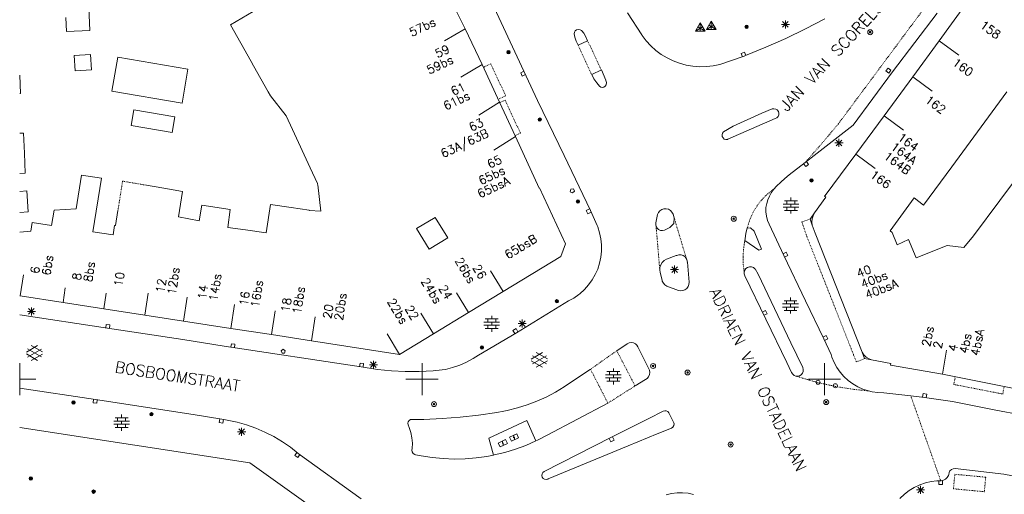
# Model space of a CAD drawing. Header units: millimetres. Extents: x 135944 to 142000, y 454200 to 456692.
# Tile 212 of 220: x 138000 to 138122, y 454936 to 454995. Entities that reach past the tile are written whole.
import ezdxf
from ezdxf.enums import TextEntityAlignment as Align

# ---------------------------------------------------------------- set-up
doc = ezdxf.new("R2010")
doc.units = ezdxf.units.MM
for name, pattern in [('TotaalGBKN2013X$0$DASHED', [0.75, 0.5, -0.25]), ('TotaalGBKN2013X$0$DIVIDE', [1.25, 0.5, -0.25, 0, -0.25, 0, -0.25]), ('TotaalGBKN2013X$0$DOT', [0.25, 0, -0.25]), ('TotaalGBKN2013X$0$HIDDEN', [0.375, 0.25, -0.125])]:
    doc.linetypes.add(name, pattern=pattern)
doc.layers.get('0').update_dxf_attribs({"color": 251})
doc.layers.add('TotaalGBKN2013X$0$GBKN binnenstad 2009$0$SEMANT_ SYMB_', color=251, linetype='Continuous')
doc.styles.add('TotaalGBKN2013X$0$TXT', font='txt.shx')

# ---------------------------------------------------------------- blocks, each defined once
blk = doc.blocks.new('TotaalGBKN2013X$0$A$C7E336BC7')
at = {"linetype": 'Continuous', "lineweight": 0}
for p, q in [((138036243, 455000000), (138026196, 454994061)), ((138057215, 455000000), (138064338, 454984659)), ((138055340, 454993559), (138052985, 454998313)), ((138008710, 454993351), (138008534, 454997181)), ((138114263, 454992080), (138117634, 454996752)), ((138075520, 454995540), (138077290, 454992840)), ((138113988, 454995513), (138108449, 454988206)), ((138005746, 454994993), (138005826, 454993242)), ((138083953, 454993275), (138084553, 454994315)), ((138083953, 454993275), (138084553, 454994315)), ((138084553, 454994315), (138085153, 454993275)), ((138084553, 454993275), (138084553, 454994315)), ((138084553, 454994315), (138085153, 454993275)), ((138084553, 454993275), (138084553, 454994315)), ((138085329, 454993496), (138085929, 454994536)), ((138085329, 454993496), (138085929, 454994536)), ((138085929, 454994536), (138086529, 454993496)), ((138085929, 454993496), (138085929, 454994536)), ((138085929, 454994536), (138086529, 454993496)), ((138085929, 454993496), (138085929, 454994536)), ((138094788, 454993757), (138095496, 454994465)), ((138095496, 454993757), (138094788, 454994465)), ((138095142, 454993611), (138095142, 454994611)), ((138097638, 454993568), (138100058, 454994824)), ((138005826, 454993242), (138008710, 454993351)), ((138026196, 454994061), (138028762, 454989505)), ((138055339, 454993559), (138052789, 454992069)), ((138057466, 454989119), (138055340, 454993559)), ((138068916, 454992946), (138068940, 454993146)), ((138068940, 454993146), (138069039, 454993321)), ((138069039, 454993321), (138069192, 454993442)), ((138069192, 454993442), (138069409, 454993489)), ((138069409, 454993489), (138069629, 454993457)), ((138069629, 454993457), (138069824, 454993349)), ((138069824, 454993349), (138069850, 454993327)), ((138069850, 454993327), (138070080, 454993039)), ((138070080, 454993039), (138070263, 454992719)), ((138084853, 454993795), (138083953, 454993276)), ((138084853, 454993795), (138083953, 454993276)), ((138083953, 454993275), (138085153, 454993275)), ((138083953, 454993275), (138085153, 454993275)), ((138084253, 454993795), (138085153, 454993276)), ((138084253, 454993795), (138085153, 454993276)), ((138086229, 454994016), (138085329, 454993497)), ((138086229, 454994016), (138085329, 454993497)), ((138085329, 454993496), (138086529, 454993496)), ((138085329, 454993496), (138086529, 454993496)), ((138085629, 454994016), (138086529, 454993497)), ((138085629, 454994016), (138086529, 454993497)), ((138094642, 454994111), (138095642, 454994111)), ((138095182, 454992384), (138097638, 454993568)), ((138068984, 454992540), (138068916, 454992946)), ((138069143, 454992016), (138068984, 454992540)), ((138069376, 454991522), (138069143, 454992016)), ((138070566, 454992078), (138069376, 454991522)), ((138070263, 454992719), (138070566, 454992078)), ((138077290, 454992840), (138077349, 454992753)), ((138077349, 454992753), (138077855, 454992078)), ((138077855, 454992078), (138078424, 454991455)), ((138092692, 454991272), (138095182, 454992384)), ((138114263, 454992080), (138110977, 454987577)), ((138114263, 454992080), (138116681, 454990305)), ((138078424, 454991455), (138079049, 454990888)), ((138079049, 454990888), (138079725, 454990382)), ((138090171, 454990234), (138092692, 454991272)), ((138006784, 454990229), (138008781, 454990393)), ((138006888, 454988341), (138006784, 454990229)), ((138008781, 454990393), (138008911, 454988469)), ((138011458, 454985794), (138012185, 454990052)), ((138012185, 454990052), (138020909, 454988563)), ((138029055, 454988985), (138028762, 454989505)), ((138079725, 454990382), (138080445, 454989943)), ((138080445, 454989943), (138081204, 454989575)), ((138081204, 454989575), (138081995, 454989279)), ((138086990, 454989150), (138090010, 454990170)), ((138090010, 454990170), (138090171, 454990234)), ((138008911, 454988469), (138006888, 454988341)), ((138020909, 454988563), (138020182, 454984305)), ((138030886, 454985736), (138029055, 454988985)), ((138057466, 454989119), (138054810, 454987553)), ((138057466, 454989119), (138059607, 454984446)), ((138072272, 454988458), (138071071, 454987879)), ((138072272, 454988458), (138072842, 454987166)), ((138081995, 454989279), (138082810, 454989060)), ((138082810, 454989060), (138083642, 454988919)), ((138083642, 454988919), (138084483, 454988857)), ((138084483, 454988857), (138085327, 454988875)), ((138085327, 454988875), (138086165, 454988973)), ((138086165, 454988973), (138086990, 454989150)), ((138108449, 454988206), (138103551, 454981592)), ((138000000, 454987797), (138000111, 454985511)), ((138071355, 454987334), (138071071, 454987879)), ((138071708, 454986831), (138071355, 454987334)), ((138072842, 454987166), (138072849, 454987145)), ((138072849, 454987145), (138072894, 454986876)), ((138110977, 454987577), (138107398, 454982745)), ((138110976, 454987578), (138113394, 454985803)), ((138020182, 454984305), (138011458, 454985794)), ((138031171, 454985230), (138030886, 454985736)), ((138072062, 454986437), (138071708, 454986831)), ((138072217, 454986322), (138072062, 454986437)), ((138072404, 454986279), (138072217, 454986322)), ((138072594, 454986315), (138072404, 454986279)), ((138072753, 454986424), (138072594, 454986315)), ((138072854, 454986588), (138072753, 454986424)), ((138072860, 454986605), (138072854, 454986588)), ((138072894, 454986876), (138072860, 454986605)), ((138122676, 454985737), (138119465, 454981360)), ((138000111, 454985511), (138000000, 454985505)), ((138031171, 454985230), (138033131, 454982742)), ((138064338, 454984659), (138067660, 454977830)), ((138013844, 454981564), (138014172, 454983486)), ((138014172, 454983486), (138019278, 454982615)), ((138059607, 454984446), (138057053, 454982832)), ((138061591, 454980160), (138059607, 454984446)), ((138092229, 454983064), (138093503, 454983599)), ((138093503, 454983599), (138093723, 454983635)), ((138093723, 454983635), (138093942, 454983592)), ((138093942, 454983592), (138094131, 454983475)), ((138094131, 454983475), (138094268, 454983299)), ((138094268, 454983299), (138094335, 454983087)), ((138019278, 454982615), (138018950, 454980693)), ((138033131, 454982742), (138033910, 454981049)), ((138093876, 454982405), (138087994, 454979830)), ((138088641, 454981473), (138092229, 454983064)), ((138094077, 454982500), (138093876, 454982405)), ((138094233, 454982660), (138094077, 454982500)), ((138094322, 454982864), (138094233, 454982660)), ((138094335, 454983087), (138094322, 454982864)), ((138107398, 454982745), (138103875, 454977980)), ((138107398, 454982745), (138109816, 454980970)), ((138018950, 454980693), (138013844, 454981564)), ((138033910, 454981049), (138036109, 454976269)), ((138087444, 454980743), (138088641, 454981473)), ((138103551, 454981592), (138097592, 454976934)), ((138119465, 454981360), (138115839, 454976418)), ((138000491, 454980611), (138000000, 454980582)), ((138000586, 454978111), (138000491, 454980611)), ((138061591, 454980160), (138058919, 454978496)), ((138061591, 454980160), (138064554, 454973759)), ((138087265, 454980378), (138087319, 454980578)), ((138087290, 454980172), (138087265, 454980378)), ((138087390, 454979990), (138087290, 454980172)), ((138087319, 454980578), (138087444, 454980743)), ((138087551, 454979860), (138087390, 454979990)), ((138087750, 454979799), (138087551, 454979860)), ((138087956, 454979818), (138087750, 454979799)), ((138087994, 454979830), (138087956, 454979818)), ((138101447, 454979028), (138102155, 454979736)), ((138102155, 454979028), (138101447, 454979736)), ((138101801, 454978882), (138101801, 454979882)), ((138101301, 454979382), (138102301, 454979382)), ((138000586, 454978111), (138000681, 454975611)), ((138070910, 454970970), (138067660, 454977830)), ((138103875, 454977980), (138100068, 454972837)), ((138103875, 454977980), (138106293, 454976205)), ((138036996, 454974342), (138036109, 454976269)), ((138097592, 454976934), (138095621, 454975391)), ((138115839, 454976418), (138112317, 454971618)), ((138125359, 454977042), (138118519, 454967811)), ((138000681, 454975611), (138000000, 454975565)), ((138007012, 454971192), (138007668, 454975358)), ((138007668, 454975358), (138010153, 454974987)), ((138010153, 454974987), (138009082, 454968341)), ((138095079, 454974965), (138094561, 454974511)), ((138095621, 454975391), (138095079, 454974965)), ((138015489, 454974162), (138017901, 454973751)), ((138017901, 454973751), (138020249, 454973350)), ((138037021, 454974247), (138036996, 454974342)), ((138037031, 454974163), (138037021, 454974247)), ((138037433, 454970878), (138037031, 454974163)), ((138064554, 454973759), (138064598, 454973783)), ((138064598, 454973783), (138067828, 454966821)), ((138093693, 454973628), (138093531, 454973421)), ((138094017, 454973995), (138093693, 454973628)), ((138094561, 454974511), (138094017, 454973995)), ((138000901, 454973401), (138000000, 454973333)), ((138001041, 454970801), (138000901, 454973401)), ((138020249, 454973350), (138019750, 454970193)), ((138092971, 454972321), (138092820, 454971860)), ((138093149, 454972748), (138092971, 454972321)), ((138093361, 454973159), (138093149, 454972748)), ((138093531, 454973421), (138093361, 454973159)), ((138095831, 454972182), (138095831, 454972582)), ((138100165, 454972634), (138098770, 454970681)), ((138100068, 454972837), (138100009, 454972757)), ((138100009, 454972757), (138100165, 454972634)), ((138111151, 454972566), (138108151, 454968426)), ((138112317, 454971618), (138111151, 454972566)), ((138004291, 454971031), (138003953, 454969127)), ((138007012, 454971192), (138004291, 454971031)), ((138022621, 454971640), (138022285, 454969682)), ((138026156, 454971117), (138022621, 454971640)), ((138025845, 454968846), (138026156, 454971117)), ((138031145, 454971725), (138030638, 454968207)), ((138033724, 454971340), (138031145, 454971725)), ((138033724, 454971340), (138035955, 454971007)), ((138035955, 454971007), (138035950, 454970973)), ((138079549, 454970937), (138079782, 454971097)), ((138079782, 454971097), (138080051, 454971186)), ((138080051, 454971186), (138080334, 454971197)), ((138080334, 454971197), (138080609, 454971128)), ((138080609, 454971128), (138080854, 454970986)), ((138092726, 454971332), (138092712, 454970795)), ((138092820, 454971860), (138092726, 454971332)), ((138094851, 454971782), (138096811, 454971782)), ((138094851, 454971382), (138096811, 454971382)), ((138095031, 454972182), (138096631, 454972182)), ((138095331, 454971782), (138095331, 454972182)), ((138095331, 454970982), (138095331, 454971382)), ((138095831, 454971382), (138095831, 454971782)), ((138096331, 454971782), (138096331, 454972182)), ((138096331, 454970982), (138096331, 454971382)), ((138000000, 454970733), (138001041, 454970801)), ((138011897, 454969100), (138012208, 454970959)), ((138022285, 454969682), (138019750, 454970193)), ((138037433, 454970878), (138035950, 454970973)), ((138051617, 454970114), (138049307, 454968725)), ((138053205, 454967573), (138051617, 454970114)), ((138071750, 454969110), (138070910, 454970970)), ((138079040, 454969430), (138079257, 454970458)), ((138079257, 454970458), (138079369, 454970718)), ((138079369, 454970718), (138079549, 454970937)), ((138080854, 454970986), (138081049, 454970781)), ((138081049, 454970781), (138081180, 454970530)), ((138081180, 454970530), (138081329, 454970043)), ((138081290, 454969350), (138081329, 454970043)), ((138092712, 454970795), (138092777, 454970262)), ((138092777, 454970262), (138092921, 454969744)), ((138095031, 454970982), (138096631, 454970982)), ((138095831, 454970582), (138095831, 454970982)), ((138098220, 454969912), (138098770, 454970681)), ((138098220, 454969912), (138098483, 454969151)), ((138098437, 454969548), (138098471, 454969945)), ((138098471, 454969945), (138098584, 454970328)), ((138098584, 454970328), (138098770, 454970681)), ((138001551, 454969496), (138001366, 454968389)), ((138003953, 454969127), (138001551, 454969496)), ((138011603, 454967955), (138011798, 454969115)), ((138011798, 454969115), (138011897, 454969100)), ((138028075, 454968586), (138025845, 454968846)), ((138030638, 454968207), (138028075, 454968586)), ((138049307, 454968725), (138050888, 454966162)), ((138071818, 454968940), (138071750, 454969110)), ((138072055, 454968212), (138071818, 454968940)), ((138079025, 454969181), (138079040, 454969430)), ((138079078, 454968969), (138079025, 454969181)), ((138079078, 454968969), (138079194, 454968770)), ((138079194, 454968770), (138079379, 454968602)), ((138079379, 454968602), (138079607, 454968500)), ((138080100, 454968530), (138080790, 454968870)), ((138080790, 454968870), (138081290, 454969350)), ((138090411, 454968792), (138090230, 454968136)), ((138090824, 454968829), (138090411, 454968792)), ((138091251, 454968394), (138090824, 454968829)), ((138092921, 454969744), (138093140, 454969254)), ((138093140, 454969254), (138094941, 454965376)), ((138098483, 454969151), (138098437, 454969548)), ((138098828, 454968160), (138098483, 454969151)), ((138000000, 454968277), (138001366, 454968389)), ((138009082, 454968341), (138011603, 454967955)), ((138050888, 454966162), (138053205, 454967573)), ((138072215, 454967463), (138072055, 454968212)), ((138072296, 454966702), (138072215, 454967463)), ((138079607, 454968500), (138079856, 454968475)), ((138079856, 454968475), (138080100, 454968530)), ((138090127, 454967462), (138090111, 454967241)), ((138090230, 454968136), (138090127, 454967462)), ((138092174, 454966167), (138091251, 454968394)), ((138104671, 454953340), (138098828, 454968160)), ((138108417, 454968232), (138108151, 454968426)), ((138109033, 454966719), (138108417, 454968232)), ((138110449, 454967380), (138109033, 454966719)), ((138111384, 454965081), (138110449, 454967380)), ((138118519, 454967811), (138117322, 454966374)), ((138067828, 454966821), (138067236, 454965263)), ((138072297, 454965937), (138072296, 454966702)), ((138090111, 454967241), (138091845, 454966031)), ((138091845, 454966031), (138092174, 454966167)), ((138111384, 454965081), (138115227, 454966630)), ((138115227, 454966630), (138117322, 454966374)), ((138067236, 454965263), (138060067, 454960905)), ((138072060, 454964427), (138072218, 454965176)), ((138072218, 454965176), (138072297, 454965937)), ((138080350, 454964930), (138080062, 454964746)), ((138081570, 454965360), (138080350, 454964930)), ((138081633, 454965389), (138081570, 454965360)), ((138081902, 454965458), (138081633, 454965389)), ((138082179, 454965448), (138081902, 454965458)), ((138082442, 454965360), (138082179, 454965448)), ((138082669, 454965200), (138082442, 454965360)), ((138082841, 454964983), (138082669, 454965200)), ((138082915, 454964823), (138082841, 454964983)), ((138094941, 454965376), (138097643, 454959733)), ((138071515, 454962999), (138071825, 454963699)), ((138071825, 454963699), (138072060, 454964427)), ((138079525, 454963586), (138079526, 454963678)), ((138079549, 454963878), (138079526, 454963678)), ((138079650, 454964205), (138079549, 454963878)), ((138079824, 454964499), (138079650, 454964205)), ((138080062, 454964746), (138079824, 454964499)), ((138081026, 454963266), (138081734, 454963974)), ((138081734, 454963266), (138081026, 454963974)), ((138081380, 454963120), (138081380, 454964120)), ((138082970, 454964550), (138082915, 454964823)), ((138082970, 454964550), (138083170, 454962050)), ((138090238, 454963760), (138090092, 454963558)), ((138090440, 454963905), (138090238, 454963760)), ((138090677, 454963979), (138090440, 454963905)), ((138090926, 454963975), (138090677, 454963979)), ((138091161, 454963892), (138090926, 454963975)), ((138091357, 454963740), (138091161, 454963892)), ((138091391, 454963701), (138091357, 454963740)), ((138091767, 454963066), (138091391, 454963701)), ((138000049, 454960348), (138000453, 454962967)), ((138060067, 454960905), (138058514, 454963472)), ((138071134, 454962335), (138071515, 454962999)), ((138079570, 454963250), (138079525, 454963586)), ((138079820, 454962290), (138079570, 454963250)), ((138080880, 454963620), (138081880, 454963620)), ((138090092, 454963558), (138090017, 454963321)), ((138090019, 454963083), (138090017, 454963321)), ((138090092, 454962857), (138090019, 454963083)), ((138095310, 454952090), (138090092, 454962857)), ((138095830, 454954530), (138091767, 454963066)), ((138005385, 454959527), (138005665, 454961346)), ((138070175, 454961145), (138070686, 454961715)), ((138070686, 454961715), (138071134, 454962335)), ((138079849, 454962194), (138079820, 454962290)), ((138079982, 454961935), (138079849, 454962194)), ((138080181, 454961722), (138079982, 454961935)), ((138080430, 454961570), (138080181, 454961722)), ((138081850, 454961040), (138080430, 454961570)), ((138082878, 454961279), (138082652, 454961110)), ((138083047, 454961505), (138082878, 454961279)), ((138083148, 454961769), (138083047, 454961505)), ((138083170, 454962050), (138083148, 454961769)), ((138000000, 454960356), (138000049, 454960348)), ((138000049, 454960348), (138005385, 454959527)), ((138010461, 454958744), (138010761, 454960691)), ((138015543, 454957962), (138015966, 454960709)), ((138020344, 454957222), (138020801, 454960188)), ((138055749, 454958280), (138054261, 454960740)), ((138055749, 454958280), (138060067, 454960905)), ((138068180, 454959720), (138068851, 454960090)), ((138068851, 454960090), (138069480, 454960529)), ((138069480, 454960529), (138069608, 454960631)), ((138069608, 454960631), (138070175, 454961145)), ((138082106, 454960989), (138081850, 454961040)), ((138082387, 454961011), (138082106, 454960989)), ((138082652, 454961110), (138082387, 454961011)), ((138095777, 454959752), (138095777, 454960152)), ((138001107, 454958078), (138001815, 454958786)), ((138001815, 454958078), (138001107, 454958786)), ((138001461, 454957932), (138001461, 454958932)), ((138005385, 454959527), (138010461, 454958744)), ((138026250, 454956312), (138026707, 454959278)), ((138061720, 454955780), (138068180, 454959720)), ((138094797, 454959352), (138096757, 454959352)), ((138094797, 454958952), (138096757, 454958952)), ((138094977, 454959752), (138096577, 454959752)), ((138095277, 454959352), (138095277, 454959752)), ((138095277, 454958552), (138095277, 454958952)), ((138095777, 454958952), (138095777, 454959352)), ((138096277, 454959352), (138096277, 454959752)), ((138096277, 454958552), (138096277, 454958952)), ((138097643, 454959733), (138099910, 454955020)), ((138000000, 454958015), (138010921, 454956331)), ((138000961, 454958432), (138001961, 454958432)), ((138010461, 454958744), (138015543, 454957962)), ((138015543, 454957962), (138020344, 454957222)), ((138031296, 454955534), (138031753, 454958500)), ((138036263, 454954769), (138036720, 454957735)), ((138051403, 454955628), (138049850, 454958195)), ((138051398, 454955636), (138055749, 454958280)), ((138058649, 454957494), (138058649, 454957894)), ((138094977, 454958552), (138096577, 454958552)), ((138095777, 454958152), (138095777, 454958552)), ((138010921, 454956331), (138020251, 454954921)), ((138020344, 454957222), (138026250, 454956312)), ((138057669, 454957094), (138059629, 454957094)), ((138057669, 454956694), (138059629, 454956694)), ((138057849, 454957494), (138059449, 454957494)), ((138058149, 454957094), (138058149, 454957494)), ((138058149, 454956294), (138058149, 454956694)), ((138058649, 454956694), (138058649, 454957094)), ((138059149, 454957094), (138059149, 454957494)), ((138059149, 454956294), (138059149, 454956694)), ((138061940, 454956920), (138062940, 454956920)), ((138062086, 454956566), (138062794, 454957274)), ((138062794, 454956566), (138062086, 454957274)), ((138062440, 454956420), (138062440, 454957420)), ((138026250, 454956312), (138031296, 454955534)), ((138031296, 454955534), (138036263, 454954769)), ((138047201, 454953085), (138045648, 454955652)), ((138047201, 454953084), (138051398, 454955636)), ((138056990, 454952970), (138061720, 454955780)), ((138057849, 454956294), (138059449, 454956294)), ((138058649, 454955894), (138058649, 454956294)), ((138000830, 454953361), (138002232, 454954170)), ((138002830, 454953378), (138001444, 454954179)), ((138020251, 454954921), (138025411, 454954091)), ((138025411, 454954091), (138042450, 454951520)), ((138036263, 454954769), (138047201, 454953084)), ((138074190, 454953530), (138075480, 454954390)), ((138075480, 454954390), (138075722, 454954507)), ((138075722, 454954507), (138075988, 454954549)), ((138075988, 454954549), (138076254, 454954511)), ((138076254, 454954511), (138076498, 454954396)), ((138076498, 454954396), (138076697, 454954216)), ((138076697, 454954216), (138076820, 454954020)), ((138076820, 454954020), (138078150, 454951380)), ((138095830, 454954530), (138097290, 454951430)), ((138099910, 454955020), (138100830, 454953050)), ((138002231, 454952338), (138000830, 454953147)), ((138000967, 454952748), (138002700, 454953747)), ((138002700, 454952759), (138000968, 454953761)), ((138001444, 454952329), (138002830, 454953129)), ((138056349, 454952554), (138056990, 454952970)), ((138063570, 454952505), (138064972, 454953314)), ((138063707, 454951892), (138065440, 454952891)), ((138065440, 454951903), (138063708, 454952905)), ((138065570, 454952522), (138064184, 454953323)), ((138100830, 454953050), (138100920, 454952756)), ((138100920, 454952756), (138101185, 454952089)), ((138104671, 454953340), (138104902, 454953008)), ((138104983, 454952549), (138104671, 454953340)), ((138104902, 454953008), (138105194, 454952729)), ((138105194, 454952729), (138105535, 454952511)), ((138114662, 454950626), (138115139, 454953617)), ((138000000, 454950000), (138000000, 454952000)), ((138042450, 454951520), (138044450, 454951210)), ((138043450, 454951790), (138044450, 454951790)), ((138043596, 454951436), (138044304, 454952144)), ((138044304, 454951436), (138043596, 454952144)), ((138043950, 454951290), (138043950, 454952290)), ((138050000, 454950000), (138050000, 454952000)), ((138052890, 454951220), (138053795, 454951441)), ((138053795, 454951441), (138054677, 454951738)), ((138054677, 454951738), (138055530, 454952110)), ((138055530, 454952110), (138056349, 454952554)), ((138064971, 454951482), (138063570, 454952291)), ((138064184, 454951473), (138065570, 454952273)), ((138095310, 454952090), (138095920, 454950830)), ((138097290, 454951430), (138097356, 454951195)), ((138100000, 454950000), (138100000, 454952000)), ((138101185, 454952089), (138101523, 454951455)), ((138101523, 454951455), (138101929, 454950863)), ((138105831, 454952390), (138104983, 454952549)), ((138105535, 454952511), (138105831, 454952390)), ((138108252, 454951946), (138105831, 454952390)), ((138108212, 454951755), (138108252, 454951946)), ((138114663, 454950633), (138108212, 454951755)), ((138044450, 454951210), (138046180, 454951050)), ((138046180, 454951050), (138047916, 454950969)), ((138047916, 454950969), (138049654, 454950969)), ((138049654, 454950969), (138051390, 454951048)), ((138051390, 454951048), (138051690, 454951070)), ((138051690, 454951070), (138052890, 454951220)), ((138067670, 454949030), (138070920, 454951230)), ((138072791, 454950545), (138074751, 454950545)), ((138072971, 454950945), (138074571, 454950945)), ((138073271, 454950545), (138073271, 454950945)), ((138073771, 454950945), (138073771, 454951345)), ((138073771, 454950145), (138073771, 454950545)), ((138074271, 454950545), (138074271, 454950945)), ((138078134, 454950308), (138077948, 454950096)), ((138078254, 454950563), (138078134, 454950308)), ((138078150, 454951380), (138078262, 454951121)), ((138078298, 454950842), (138078254, 454950563)), ((138078262, 454951121), (138078298, 454950842)), ((138095920, 454950830), (138096048, 454950623)), ((138096048, 454950623), (138096236, 454950467)), ((138096236, 454950467), (138096449, 454950384)), ((138096449, 454950384), (138096472, 454950379)), ((138096644, 454950366), (138096472, 454950379)), ((138096883, 454950416), (138096644, 454950366)), ((138097092, 454950541), (138096883, 454950416)), ((138097251, 454950725), (138097092, 454950541)), ((138097342, 454950952), (138097251, 454950725)), ((138097356, 454951195), (138097342, 454950952)), ((138101929, 454950863), (138102398, 454950319)), ((138102398, 454950319), (138102924, 454949831)), ((138124389, 454948666), (138114663, 454950633)), ((138000000, 454950000), (138000000, 454948000)), ((138000000, 454950000), (138002000, 454950000)), ((138048000, 454950000), (138050000, 454950000)), ((138050000, 454950000), (138052000, 454950000)), ((138050000, 454948000), (138050000, 454950000)), ((138066572, 454948364), (138067670, 454949030)), ((138072791, 454950145), (138074751, 454950145)), ((138072971, 454949745), (138074571, 454949745)), ((138073271, 454949745), (138073271, 454950145)), ((138073771, 454949345), (138073771, 454949745)), ((138074271, 454949745), (138074271, 454950145)), ((138077760, 454949970), (138076464, 454949162)), ((138077948, 454950096), (138077760, 454949970)), ((138098000, 454950000), (138100000, 454950000)), ((138100000, 454950000), (138102000, 454950000)), ((138100000, 454948000), (138100000, 454950000)), ((138102924, 454949831), (138103502, 454949404)), ((138103502, 454949404), (138104124, 454949044)), ((138104124, 454949044), (138104781, 454948756)), ((138000000, 454948893), (138009410, 454947480)), ((138064264, 454947244), (138065436, 454947768)), ((138065436, 454947768), (138066572, 454948364)), ((138104781, 454948756), (138105467, 454948542)), ((138105927, 454948444), (138105467, 454948542)), ((138106640, 454948360), (138105927, 454948444)), ((138107360, 454948290), (138106640, 454948360)), ((138110720, 454947930), (138107360, 454948290)), ((138112420, 454947730), (138110720, 454947930)), ((138009410, 454947480), (138021571, 454945610)), ((138061834, 454946420), (138063062, 454946794)), ((138063062, 454946794), (138064264, 454947244)), ((138073090, 454947020), (138065530, 454943040)), ((138115910, 454947210), (138112420, 454947730)), ((138121291, 454946151), (138115910, 454947210)), ((138012663, 454945188), (138012663, 454945588)), ((138021571, 454945610), (138025100, 454945020)), ((138054751, 454945269), (138057016, 454945525)), ((138057016, 454945525), (138059270, 454945860)), ((138059270, 454945860), (138060160, 454946040)), ((138060160, 454946040), (138060585, 454946123)), ((138060585, 454946123), (138061834, 454946420)), ((138078158, 454945114), (138079955, 454946013)), ((138079955, 454946013), (138080143, 454946074)), ((138080143, 454946074), (138080341, 454946057)), ((138080341, 454946057), (138080516, 454945964)), ((138080516, 454945964), (138080640, 454945810)), ((138080640, 454945810), (138081300, 454944570)), ((138121291, 454946151), (138124384, 454945548)), ((138011683, 454944788), (138013643, 454944788)), ((138011683, 454944388), (138013643, 454944388)), ((138011863, 454945188), (138013463, 454945188)), ((138012163, 454944788), (138012163, 454945188)), ((138012163, 454943988), (138012163, 454944388)), ((138012663, 454944388), (138012663, 454944788)), ((138013163, 454944788), (138013163, 454945188)), ((138013163, 454943988), (138013163, 454944388)), ((138025100, 454945020), (138025799, 454944907)), ((138025799, 454944907), (138027003, 454944649)), ((138027003, 454944649), (138028188, 454944313)), ((138028188, 454944313), (138029348, 454943901)), ((138048222, 454944514), (138048271, 454944707)), ((138048253, 454944318), (138048222, 454944514)), ((138048400, 454944000), (138048253, 454944318)), ((138048271, 454944707), (138048390, 454944866)), ((138048390, 454944866), (138048563, 454944966)), ((138048563, 454944966), (138048760, 454944990)), ((138048760, 454944990), (138049310, 454944980)), ((138049310, 454944980), (138050202, 454944996)), ((138050202, 454944996), (138052479, 454945092)), ((138052479, 454945092), (138054751, 454945269)), ((138063010, 454944840), (138058300, 454942680)), ((138064125, 454942316), (138063010, 454944840)), ((138074760, 454943410), (138078158, 454945114)), ((138081281, 454944227), (138081170, 454944047)), ((138081318, 454944436), (138081281, 454944227)), ((138081300, 454944570), (138081318, 454944436)), ((138000000, 454943987), (138028616, 454939611)), ((138011863, 454943988), (138013463, 454943988)), ((138012663, 454943588), (138012663, 454943988)), ((138027080, 454943460), (138028080, 454943460)), ((138027226, 454943106), (138027934, 454943814)), ((138027934, 454943106), (138027226, 454943814)), ((138027580, 454942960), (138027580, 454943960)), ((138029348, 454943901), (138030480, 454943415)), ((138030480, 454943415), (138031577, 454942856)), ((138048610, 454943362), (138048400, 454944000)), ((138048743, 454942703), (138048610, 454943362)), ((138065530, 454943040), (138064330, 454942414)), ((138073460, 454942730), (138074760, 454943410)), ((138079190, 454943210), (138075606, 454941718)), ((138081000, 454943920), (138079190, 454943210)), ((138081170, 454944047), (138081000, 454943920)), ((138031577, 454942856), (138032636, 454942227)), ((138032636, 454942227), (138033652, 454941531)), ((138048796, 454942033), (138048743, 454942703)), ((138048770, 454941360), (138048796, 454942033)), ((138058300, 454942680), (138058874, 454940554)), ((138062873, 454941767), (138061590, 454941292)), ((138064125, 454942316), (138062873, 454941767)), ((138064330, 454942414), (138064125, 454942316)), ((138065180, 454938500), (138073460, 454942730)), ((138075606, 454941718), (138065680, 454937610)), ((138033652, 454941531), (138034620, 454940770)), ((138034620, 454940770), (138042430, 454935100)), ((138048710, 454941170), (138048770, 454941360)), ((138048767, 454940950), (138048710, 454941170)), ((138048895, 454940764), (138048767, 454940950)), ((138049080, 454940633), (138048895, 454940764)), ((138049200, 454940590), (138049080, 454940633)), ((138049900, 454940450), (138049200, 454940590)), ((138051251, 454940242), (138049900, 454940450)), ((138058874, 454940554), (138058060, 454940400)), ((138058953, 454940571), (138058874, 454940554)), ((138060282, 454940893), (138058953, 454940571)), ((138061590, 454941292), (138060282, 454940893)), ((138028616, 454939611), (138041609, 454930311)), ((138052612, 454940114), (138051251, 454940242)), ((138053978, 454940066), (138052612, 454940114)), ((138055345, 454940097), (138053978, 454940066)), ((138056707, 454940209), (138055345, 454940097)), ((138058060, 454940400), (138056707, 454940209)), ((138064879, 454938012), (138064910, 454938211)), ((138064926, 454937816), (138064879, 454938012)), ((138064910, 454938211), (138065016, 454938383)), ((138065016, 454938383), (138065180, 454938500)), ((138115390, 454938023), (138115247, 454937772)), ((138115432, 454938151), (138115390, 454938023)), ((138115476, 454938389), (138115432, 454938151)), ((138115594, 454938599), (138115476, 454938389)), ((138115774, 454938760), (138115594, 454938599)), ((138115997, 454938853), (138115774, 454938760)), ((138116224, 454938871), (138115997, 454938853)), ((138122289, 454938197), (138116224, 454938871)), ((138124239, 454937809), (138122289, 454938197)), ((138065046, 454937654), (138064926, 454937816)), ((138065218, 454937550), (138065046, 454937654)), ((138065418, 454937521), (138065218, 454937550)), ((138065613, 454937571), (138065418, 454937521)), ((138065680, 454937610), (138065613, 454937571)), ((138111828, 454936845), (138111152, 454936527)), ((138112534, 454937089), (138111828, 454936845)), ((138113263, 454937256), (138112534, 454937089)), ((138113950, 454937340), (138113263, 454937256)), ((138114420, 454937360), (138113950, 454937340)), ((138114439, 454937362), (138114420, 454937360)), ((138114504, 454937366), (138114439, 454937362)), ((138114786, 454937430), (138114504, 454937366)), ((138115040, 454937569), (138114786, 454937430)), ((138115247, 454937772), (138115040, 454937569)), ((138080992, 454935775), (138080321, 454935605)), ((138081678, 454935866), (138080992, 454935775)), ((138082370, 454935877), (138081678, 454935866)), ((138083059, 454935809), (138082370, 454935877)), ((138083735, 454935662), (138083059, 454935809)), ((138109920, 454935685), (138109378, 454935170)), ((138110513, 454936139), (138109920, 454935685)), ((138111152, 454936527), (138110513, 454936139)), ((138111440, 454936230), (138112440, 454936230)), ((138111586, 454935876), (138112294, 454936584)), ((138112294, 454935876), (138111586, 454936584)), ((138111940, 454935730), (138111940, 454936730))]:
    blk.add_line(p, q, dxfattribs=at)
at = {"linetype": 'TotaalGBKN2013X$0$HIDDEN', "lineweight": 0}
for p, q in [((138101721, 454981751), (138115263, 455000000)), ((138070566, 454992078), (138072272, 454988458)), ((138069376, 454991522), (138071071, 454987879)), ((138099731, 454979371), (138101721, 454981751)), ((138097592, 454976934), (138099731, 454979371)), ((138093385, 454973406), (138093693, 454973628)), ((138091716, 454971693), (138092214, 454972319)), ((138092214, 454972319), (138092773, 454972892)), ((138092773, 454972892), (138093385, 454973406)), ((138090918, 454970308), (138091282, 454971020)), ((138091282, 454971020), (138091716, 454971693)), ((138081329, 454970043), (138082841, 454964983)), ((138090627, 454969563), (138090918, 454970308)), ((138079526, 454963678), (138079078, 454968969)), ((138090411, 454968792), (138090627, 454969563)), ((138089885, 454965186), (138089939, 454966120)), ((138089939, 454966120), (138090072, 454967045)), ((138090072, 454967045), (138090111, 454967241)), ((138082841, 454964983), (138082970, 454964550)), ((138089911, 454964250), (138089885, 454965186)), ((138090017, 454963321), (138089911, 454964250)), ((138074190, 454953530), (138070920, 454951230)), ((138074190, 454953530), (138076464, 454949162)), ((138070920, 454951230), (138073090, 454947020)), ((138096472, 454950379), (138097880, 454949940)), ((138073090, 454947020), (138076464, 454949162)), ((138097880, 454949940), (138098941, 454949647)), ((138098941, 454949647), (138099428, 454949524)), ((138099428, 454949524), (138101128, 454949146)), ((138101128, 454949146), (138101574, 454949060)), ((138101574, 454949060), (138101997, 454948984)), ((138101997, 454948984), (138103727, 454948723)), ((138116060, 454949347), (138116223, 454950181)), ((138116060, 454949347), (138122144, 454948151)), ((138122144, 454948151), (138122307, 454948985)), ((138103727, 454948723), (138105467, 454948542)), ((138110720, 454947930), (138114439, 454937362))]:
    blk.add_line(p, q, dxfattribs=at)
at = {"linetype": 'TotaalGBKN2013X$0$DOT', "lineweight": 0}
for p, q in [((138058533, 454989200), (138057627, 454988776)), ((138058533, 454989200), (138060385, 454985242)), ((138060385, 454985242), (138059478, 454984818)), ((138060322, 454984691), (138059641, 454984375)), ((138060322, 454984691), (138062220, 454980589)), ((138062220, 454980589), (138061539, 454980273)), ((138097182, 454969553), (138098220, 454969912)), ((138097182, 454969553), (138097460, 454968748)), ((138097805, 454967757), (138097460, 454968748)), ((138100615, 454960631), (138097805, 454967757)), ((138103624, 454952998), (138100615, 454960631)), ((138103624, 454952998), (138103960, 454952146)), ((138103960, 454952146), (138104983, 454952549))]:
    blk.add_line(p, q, dxfattribs=at)
at = {"linetype": 'TotaalGBKN2013X$0$DIVIDE', "lineweight": 0}
for p, q in [((138012208, 454970959), (138012780, 454974620)), ((138012780, 454974620), (138015489, 454974162))]:
    blk.add_line(p, q, dxfattribs=at)
at = {"linetype": 'TotaalGBKN2013X$0$DASHED', "lineweight": 0}
for p, q in [((138116024, 454936366), (138116195, 454938170)), ((138116195, 454938170), (138120030, 454937808)), ((138120030, 454937808), (138119860, 454936004)), ((138119860, 454936004), (138116024, 454936366))]:
    blk.add_line(p, q, dxfattribs=at)
at = {"linetype": 'Continuous', "lineweight": 0}
for points in [[(138090219, 454990252), (138090055, 454990671), (138089636, 454990507), (138089800, 454990088)], [(138062659, 454988296), (138062251, 454988107), (138062440, 454987699), (138062848, 454987888)], [(138108255, 454988420), (138107898, 454988694), (138107624, 454988337), (138107981, 454988063), (138108255, 454988420)], [(138097397, 454976784), (138097671, 454976427), (138098028, 454976701), (138097754, 454977058)], [(138068917, 454973385), (138068794, 454973651), (138068462, 454973611), (138068402, 454973308), (138068672, 454973157), (138068917, 454973385)], [(138070816, 454971174), (138070407, 454970985), (138070596, 454970577), (138071005, 454970766)], [(138095038, 454965173), (138095445, 454965367), (138095251, 454965773), (138094845, 454965579)], [(138092473, 454957938), (138092878, 454958133), (138092684, 454958538), (138092278, 454958343)], [(138011141, 454956296), (138011208, 454956741), (138010763, 454956808), (138010696, 454956363)], [(138061913, 454955896), (138061681, 454956282), (138061295, 454956049), (138061527, 454955664)], [(138100006, 454954816), (138100413, 454955008), (138100221, 454955415), (138099814, 454955223)], [(138026681, 454953895), (138026748, 454954340), (138026304, 454954408), (138026236, 454953963)], [(138032605, 454953222), (138032898, 454953222), (138033001, 454953540), (138032751, 454953722), (138032501, 454953540), (138032605, 454953222)], [(138042673, 454951490), (138042731, 454951937), (138042285, 454951995), (138042227, 454951549)], [(138112643, 454947700), (138112702, 454948146), (138112256, 454948206), (138112197, 454947760)], [(138009187, 454947513), (138009120, 454947068), (138009565, 454947001), (138009632, 454947446)], [(138024880, 454945069), (138024783, 454944630), (138025222, 454944532), (138025320, 454944971)], [(138061757, 454943210), (138060856, 454942775), (138061091, 454942289), (138061992, 454942724), (138061757, 454943210)], [(138061379, 454942986), (138061368, 454942722), (138061480, 454942777), (138061469, 454942513)], [(138060355, 454942500), (138059462, 454942048), (138059705, 454941567), (138060598, 454942019), (138060355, 454942500)], [(138059981, 454942269), (138059974, 454942005), (138060086, 454942062), (138060079, 454941799)], [(138073260, 454942627), (138073467, 454942227), (138073866, 454942434), (138073660, 454942834)], [(138034433, 454940895), (138034183, 454940521), (138034557, 454940271), (138034807, 454940645)], [(138114195, 454937350), (138114214, 454936901), (138114664, 454936919), (138114645, 454937369)]]:
    blk.add_lwpolyline(points, dxfattribs=at)
for centre, radius in [((138090321, 454993820), 215), ((138090321, 454993820), 155), ((138090321, 454993820), 95), ((138090321, 454993820), 35), ((138105676, 454993150), 310), ((138105676, 454993150), 95), ((138105676, 454993150), 35), ((138105676, 454993150), 22.4), ((138060731, 454990657), 215), ((138060731, 454990657), 155), ((138060731, 454990657), 95), ((138060731, 454990657), 35), ((138064620, 454982280), 215), ((138064620, 454982280), 155), ((138064620, 454982280), 95), ((138064620, 454982280), 35), ((138098391, 454974712), 215), ((138098391, 454974712), 155), ((138098391, 454974712), 95), ((138098391, 454974712), 35), ((138069360, 454972090), 215), ((138069360, 454972090), 155), ((138069360, 454972090), 95), ((138069360, 454972090), 35), ((138088721, 454969952), 310), ((138088721, 454969952), 95), ((138088721, 454969952), 35), ((138088721, 454969952), 22.4), ((138066751, 454959692), 215), ((138066751, 454959692), 155), ((138066751, 454959692), 95), ((138066751, 454959692), 35), ((138057430, 454953940), 215), ((138057430, 454953940), 155), ((138057430, 454953940), 95), ((138057430, 454953940), 35), ((138078697, 454951637), 310), ((138078697, 454951637), 95), ((138078697, 454951637), 35), ((138078697, 454951637), 22.4), ((138082988, 454950828), 310), ((138082988, 454950828), 95), ((138082988, 454950828), 35), ((138082988, 454950828), 22.4), ((138099201, 454949621), 250), ((138101351, 454949181), 250), ((138006690, 454947100), 215), ((138006690, 454947100), 155), ((138006690, 454947100), 95), ((138006690, 454947100), 35), ((138051481, 454946895), 310), ((138051481, 454946895), 95), ((138051481, 454946895), 35), ((138051481, 454946895), 22.4), ((138100212, 454947141), 310), ((138100212, 454947141), 95), ((138100212, 454947141), 35), ((138100212, 454947141), 22.4), ((138016370, 454945640), 215), ((138016370, 454945640), 155), ((138016370, 454945640), 95), ((138016370, 454945640), 35), ((138088344, 454941867), 310), ((138088344, 454941867), 95), ((138088344, 454941867), 35), ((138088344, 454941867), 22.4), ((138001390, 454937650), 215), ((138001390, 454937650), 155), ((138001390, 454937650), 95), ((138001390, 454937650), 35), ((138009190, 454936010), 215), ((138009190, 454936010), 155), ((138009190, 454936010), 95), ((138009190, 454936010), 35)]:
    blk.add_circle(centre, radius, dxfattribs=at)
at = {"linetype": 'Continuous', "lineweight": 0, "style": 'TotaalGBKN2013X$0$TXT'}
for s, rotation, p in [('JAN VAN SCORELSTRAAT', 46.9913, (138095323, 454983180)), ('ADRIAEN VAN OSTADELAAN', 295.83185, (138085667, 454960922)), ('BOSBOOMSTRAAT', 351.11271, (138011762, 454950860))]:
    blk.add_text(s, height=1400, rotation=rotation, dxfattribs=at).set_placement(p)
for s, rotation, p in [('57bs', 25.3055, (138051591, 454994516)), ('59', 25.3055, (138053319, 454991164)), ('59bs', 25.3055, (138053773, 454989835)), ('61', 25.3055, (138055283, 454986484)), ('61bs', 25.3055, (138055834, 454985358)), ('63', 25.3055, (138057541, 454982023)), ('63A/63B', 25.3055, (138058155, 454980696)), ('65', 25.3055, (138059810, 454977423)), ('65bs', 25.3055, (138060204, 454976071)), ('65bsA', 25.3055, (138060798, 454974774)), ('65bsB', 31.2942, (138064137, 454967617)), ('26bs', 301.1817, (138056266, 454962065)), ('26', 301.1817, (138057621, 454962586)), ('24bs', 301.1817, (138052057, 454959534)), ('24', 301.1817, (138053411, 454960055)), ('22bs', 301.1817, (138047856, 454956990)), ('22', 301.1817, (138049209, 454957511))]:
    blk.add_text(s, height=1054, rotation=rotation, dxfattribs=at).set_placement(p, align=Align.MIDDLE_RIGHT)
for s, rotation, p in [('158', 323.7897, (138119525, 454994254)), ('160', 323.7897, (138116115, 454989599)), ('162', 323.7897, (138112704, 454984944)), ('164', 323.7897, (138109295, 454980289)), ('164A', 323.7897, (138108437, 454979120)), ('164B', 323.7897, (138107579, 454977951)), ('166', 323.7897, (138105885, 454975634)), ('6bs', 81.233, (138003268, 454962915)), ('6', 81.233, (138001854, 454963133)), ('8bs', 81.233, (138008455, 454962108)), ('40', 21.5205, (138104053, 454963100)), ('8', 81.233, (138007042, 454962329)), ('10', 81.233, (138012231, 454961528)), ('12bs', 81.233, (138018833, 454960511)), ('14bs', 81.233, (138024023, 454959715)), ('40bs', 21.5205, (138104576, 454961770)), ('12', 81.233, (138017420, 454960730)), ('14', 81.233, (138022610, 454959934)), ('16bs', 81.233, (138029212, 454958914)), ('40bsA', 21.5205, (138105101, 454960439)), ('16', 81.233, (138027798, 454959131)), ('18bs', 81.233, (138034401, 454958114)), ('20bs', 81.233, (138039590, 454957315)), ('18', 81.233, (138032988, 454958333)), ('20', 81.233, (138038175, 454957528)), ('2bs', 78.9307, (138112592, 454954091)), ('4bs', 78.9307, (138117276, 454953200)), ('4bsA', 78.9307, (138118681, 454952933)), ('2', 78.9307, (138113986, 454953829)), ('4', 78.9307, (138115880, 454953456))]:
    blk.add_text(s, height=1054, rotation=rotation, dxfattribs=at).set_placement(p, align=Align.MIDDLE_LEFT)

msp = doc.modelspace()

# ---------------------------------------------------------------- block references
at = {"layer": 'TotaalGBKN2013X$0$GBKN binnenstad 2009$0$SEMANT_ SYMB_', "xscale": 0.0009999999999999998, "yscale": 0.0009999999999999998, "zscale": 0.0009999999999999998}
msp.add_blockref('TotaalGBKN2013X$0$A$C7E336BC7', (0, 0), dxfattribs=at)

doc.saveas('drawing.dxf')
